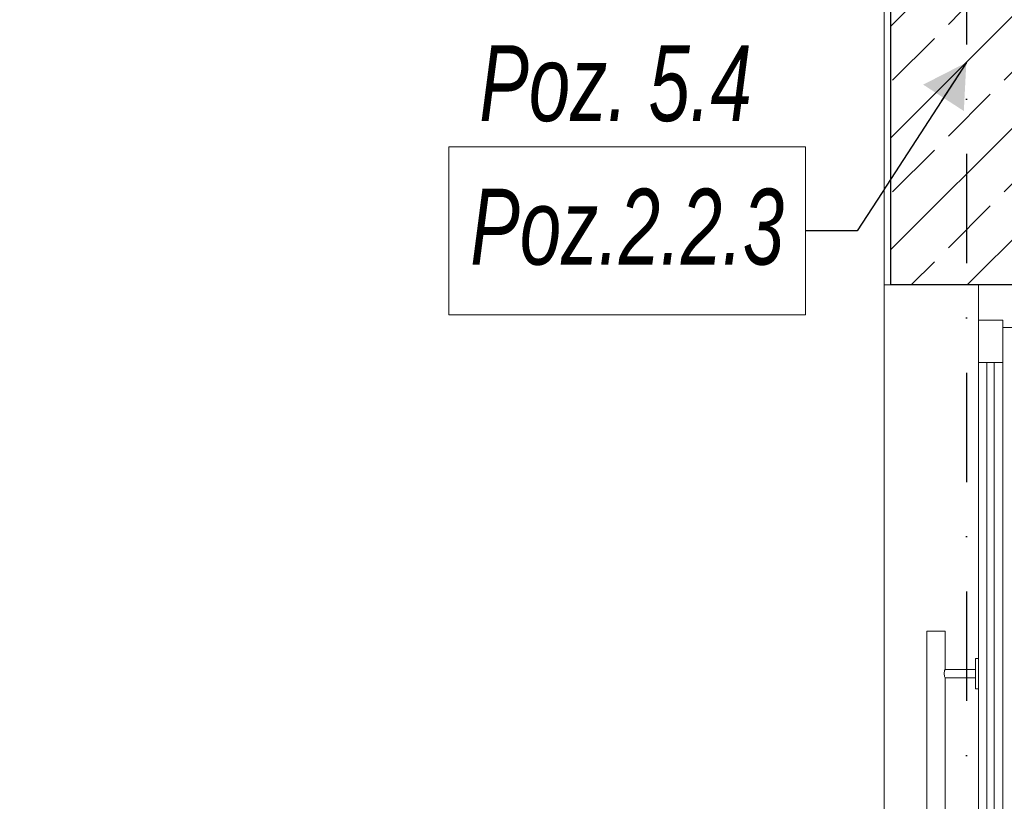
# Model space of a CAD drawing. Header units: millimetres. Extents: x 90539 to 127778, y -34922 to 14506.
# Tile 247 of 256: x 105885 to 107505, y 9890 to 11177. Entities that reach past the tile are written whole.
import ezdxf
from ezdxf.enums import TextEntityAlignment as Align

# ---------------------------------------------------------------- set-up
doc = ezdxf.new("R2010")
doc.units = ezdxf.units.MM
doc.header["$MEASUREMENT"] = 0
doc.linetypes.add('Kropki i Kreski', pattern=[360, 180, -90, 0, -90])
doc.linetypes.add('Wipeout_Contour', pattern=[1000, 0, -1000])
for name, color, linetype, lineweight, true_color in [('Nowe_A-Konstrukcja Opis_Nr_pióra__58', 7, 'Continuous', 13, 0xdf0000), ('Nowe_A-Osi_Nr_pióra__25', 7, 'Continuous', 25, 0x40a5ff), ('Nowe_A-Wymiary-Wewnętrzne_Nr_pióra__45', 7, 'Continuous', 15, 0x40a5ff), ('Nowe_A-Wymiary-Wewnętrzne_Nr_pióra__85', 7, 'Continuous', 13, 0x80c2ff), ('Nowe_A-Wymiary-Zewnętrzne_Nr_pióra__45', 7, 'Continuous', 15, 0x40a5ff), ('Nowe_A-Wymiary-Zewnętrzne_Nr_pióra__85', 7, 'Continuous', 13, 0x80c2ff)]:
    doc.layers.add(name, color=color, linetype=linetype, lineweight=lineweight, true_color=true_color)
for name, color, linetype in [('Nowe_A-Osi', 7, 'Continuous'), ('Nowe_A-Wymiary-Wewnętrzne', 7, 'Continuous'), ('Nowe_A-Wymiary-Zewnętrzne', 7, 'Continuous'), ('Nowe_A-Ściany-Konstrukcyjne', 7, 'Continuous'), ('Nowe_A-Ściany-Wewnętrzne', 7, 'Continuous'), ('Nowe_Drzwi Archicad', 7, 'Continuous')]:
    doc.layers.add(name, color=color, linetype=linetype)
for name, color, linetype, lineweight in [('Nowe_A-Osi_Nr_pióra__6', 5, 'Continuous', 13), ('Nowe_A-Wymiary-Wewnętrzne_Nr_pióra__46', 5, 'Continuous', 15), ('Nowe_A-Wymiary-Zewnętrzne_Nr_pióra__46', 5, 'Continuous', 15), ('Nowe_A-Ściany-Wewnętrzne_Nr_pióra__27', 7, 'Continuous', 25), ('Nowe_A-Ściany-Wewnętrzne_Nr_pióra__47', 7, 'Continuous', 15), ('Nowe_Drzwi Archicad_Nr_pióra__23', 7, 'Continuous', 15), ('Nowe_Drzwi Archicad_Nr_pióra__3', 7, 'Continuous', 13), ('Nowe_Drzwi Archicad_Nr_pióra__43', 7, 'Continuous', 13), ('Nowe_Drzwi Archicad_Nr_pióra__87', 7, 'Continuous', 13)]:
    doc.layers.add(name, color=color, linetype=linetype, lineweight=lineweight)
doc.styles.add('STYL_AUTOMATYCZNY_1', font='arial.ttf')
doc.styles.add('STYL_AUTOMATYCZNY_2', font='arial.ttf')
doc.styles.add('STYL_AUTOMATYCZNY_5', font='arial.ttf', dxfattribs={"width": 0.7})
doc.dimstyles.new('STYL_AUTOMATYCZNY__1', dxfattribs={"dimtxt": 125, "dimasz": 47.5, "dimexe": 0.18, "dimexo": 20, "dimgap": 0, "dimtad": 1, "dimdec": 1, "dimlfac": 0.1, "dimzin": 0, "dimdsep": 46, "dimtxsty": 'STYL_AUTOMATYCZNY_2', "dimblk": 'ARROWHEAD_11', "dimblk1": 'ARROWHEAD_11', "dimblk2": 'ARROWHEAD_11', "dimcen": 0.09, "dimclrd": 256, "dimclre": 256, "dimclrt": 5, "dimadec": 1, "dimazin": 0, "dimtfac": 1, "dimtdec": 4, "dimtmove": 0, "dimatfit": 3, "dimfxl": 0, "dimtolj": 1, "dimtzin": 0, "dimarcsym": 0})
doc.dimstyles.new('STYL_AUTOMATYCZNY__3', dxfattribs={"dimtxt": 0.18, "dimasz": 76, "dimexe": 0.18, "dimexo": 0.0625, "dimgap": 0, "dimtad": 0, "dimtih": 1, "dimtoh": 1, "dimdec": 4, "dimzin": 0, "dimdsep": 46, "dimcen": 0.09, "dimadec": 0, "dimazin": 0, "dimtfac": 1, "dimtdec": 4, "dimtmove": 0, "dimatfit": 3, "dimldrblk": 'ARROWHEAD_16', "dimfxl": 0, "dimtolj": 1, "dimtzin": 0, "dimarcsym": 0})

# ---------------------------------------------------------------- blocks, each defined once
blk = doc.blocks.new('ElemPrzekroju_120')
at = {"color": 254, "linetype": 'Wipeout_Contour', "lineweight": 0, "ltscale": 1062553.945523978}
blk.add_wipeout([(107307.6, 11230), (104207.6, 11230), (104207.6, 9769.7), (105807.6, 9769.7), (105807.6, 9864.7), (105857.6, 9864.7), (105857.6, 8678.9), (105882.6, 8678.9), (105882.6, 8670), (107307.6, 8670)], dxfattribs=at).dxf.layer = 'Nowe_A-Ściany-Konstrukcyjne'
blk = doc.blocks.new('ElemPrzekroju_121')
at = {"color": 254, "linetype": 'Wipeout_Contour', "lineweight": 0, "ltscale": 1833664.231903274}
blk.add_wipeout([(107307.6, 8670), (107462.6, 8670), (107462.6, 9215), (107457.6, 9215), (107457.6, 9233), (107407.6, 9233), (107407.6, 9170), (107377.6, 9170), (107377.6, 10170), (107407.6, 10170), (107407.6, 10107), (107457.6, 10107), (107457.6, 10125), (107462.6, 10125), (107462.6, 10682), (107462.6, 10740), (107307.6, 10740)], dxfattribs=at).dxf.layer = 'Nowe_A-Ściany-Wewnętrzne'
at = {"layer": 'Nowe_A-Ściany-Wewnętrzne', "linetype": 'Continuous', "lineweight": 0, "true_color": 0x000000}
h = blk.add_hatch(dxfattribs=at)
h.set_pattern_fill('Tynk', color=18, style=0, pattern_type=2)
h.set_pattern_definition([(0, (0, 0), (0, 86.60254), [0, -50]), (0, (25, 43.3), (0, 86.60254), [0, -50])])
h.paths.add_polyline_path([(107317.6, 11240), (107307.6, 11240), (107307.6, 10740), (107317.6, 10740), (107317.6, 11190)])
h = blk.add_hatch(dxfattribs=at)
h.set_pattern_fill('Beton_zbrojony', color=18, style=0, pattern_type=2)
h.set_pattern_definition([(45, (0, 0), (-91.92388, 91.92388), []), (45, (-45.96, 45.96), (-91.92388, 91.92388), [97.5, -32.5])])
h.paths.add_polyline_path([(107567.6, 11190), (107317.6, 11190), (107317.6, 10740), (107567.6, 10740)])
at = {"layer": 'Nowe_A-Ściany-Wewnętrzne_Nr_pióra__27', "color": 7, "linetype": 'Continuous', "lineweight": 25, "flags": 128}
for points in [[(107317.6, 11240), (107317.6, 11190), (107317.6, 10740)], [(107567.6, 10740), (107462.6, 10740), (107317.6, 10740)]]:
    blk.add_lwpolyline(points, dxfattribs=at)
at = {"layer": 'Nowe_A-Ściany-Wewnętrzne_Nr_pióra__47', "color": 7, "linetype": 'Continuous', "lineweight": 15}
for p in [(107307.6, 11230), (107317.6, 10740)]:
    blk.add_line(p, (107307.6, 10740), dxfattribs=at)
at = {"color": 254, "linetype": 'Wipeout_Contour', "lineweight": 0, "ltscale": 863049.568633}
blk.add_wipeout([(107407.6, 10093), (107407.6, 9247), (107457.6, 9247), (107457.6, 9265), (107462.6, 9265), (107462.6, 10075), (107457.6, 10075), (107457.6, 10093)], dxfattribs=at).dxf.layer = 'Nowe_A-Ściany-Wewnętrzne'
blk = doc.blocks.new('ElemPrzekroju_122')
at = {"layer": 'Nowe_Drzwi Archicad_Nr_pióra__23', "color": 7, "linetype": 'Continuous', "lineweight": 15}
for p in [(107462.6, 10740), (107502.6, 10682)]:
    blk.add_line(p, (107462.6, 10682), dxfattribs=at)
at = {"layer": 'Nowe_Drzwi Archicad_Nr_pióra__87', "color": 7, "linetype": 'Continuous', "lineweight": 13}
blk.add_line((107307.6, 8670), (107307.6, 10740), dxfattribs=at)
at = {"color": 254, "linetype": 'Wipeout_Contour', "lineweight": 0, "ltscale": 2051288.585985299}
blk.add_wipeout([(107502.6, 9597), (107512.6, 9597), (107512.6, 9543), (107502.6, 9543), (107502.6, 8670), (107577.6, 8670), (107577.6, 10670), (107502.6, 10670), (107502.6, 9697), (107512.6, 9697), (107512.6, 9680), (107557.6, 9680), (107564.7, 9677.1), (107567.6, 9670), (107564.7, 9662.9), (107557.6, 9660), (107512.6, 9660), (107512.6, 9643), (107502.6, 9643)], dxfattribs=at).dxf.layer = 'Nowe_Drzwi Archicad'
at = {"color": 254, "linetype": 'Wipeout_Contour', "lineweight": 0, "ltscale": 431731.468584}
blk.add_wipeout([(107462.6, 10082.3), (107462.6, 10100), (107457.6, 10100), (107457.6, 10082.3)], dxfattribs=at).dxf.layer = 'Nowe_Drzwi Archicad'
at = {"layer": 'Nowe_Drzwi Archicad_Nr_pióra__23', "color": 7, "linetype": 'Continuous', "lineweight": 15}
for p in [(107502.6, 10682), (107577.6, 10670)]:
    blk.add_line(p, (107502.6, 10670), dxfattribs=at)
at = {"color": 254, "linetype": 'Wipeout_Contour', "lineweight": 0, "ltscale": 431738.085404}
blk.add_wipeout([(107462.6, 10100), (107462.6, 10117.7), (107457.6, 10117.7), (107457.6, 10100)], dxfattribs=at).dxf.layer = 'Nowe_Drzwi Archicad'
at = {"color": 254, "linetype": 'Wipeout_Contour', "lineweight": 0, "ltscale": 431726.795535}
blk.add_wipeout([(107457.6, 10082.3), (107457.6, 10075), (107462.6, 10075), (107462.6, 10082.3)], dxfattribs=at).dxf.layer = 'Nowe_Drzwi Archicad'
at = {"color": 254, "linetype": 'Wipeout_Contour', "lineweight": 0, "ltscale": 431742.769952}
blk.add_wipeout([(107457.6, 10125), (107457.6, 10117.7), (107462.6, 10117.7), (107462.6, 10125)], dxfattribs=at).dxf.layer = 'Nowe_Drzwi Archicad'
at = {"color": 254, "linetype": 'Wipeout_Contour', "lineweight": 0, "ltscale": 431626.64169}
blk.add_wipeout([(107406.8, 10104.9), (107457.6, 10104.9), (107457.6, 10107), (107407.6, 10107)], dxfattribs=at).dxf.layer = 'Nowe_Drzwi Archicad'
at = {"color": 254, "linetype": 'Wipeout_Contour', "lineweight": 0, "ltscale": 431623.604216}
blk.add_wipeout([(107406.8, 10104.9), (107405.9, 10100), (107457.6, 10100), (107457.6, 10104.9)], dxfattribs=at).dxf.layer = 'Nowe_Drzwi Archicad'
at = {"color": 254, "linetype": 'Wipeout_Contour', "lineweight": 0, "ltscale": 431621.751028}
blk.add_wipeout([(107405.9, 10100), (107406.8, 10095.1), (107457.6, 10095.1), (107457.6, 10100)], dxfattribs=at).dxf.layer = 'Nowe_Drzwi Archicad'
at = {"color": 254, "linetype": 'Wipeout_Contour', "lineweight": 0, "ltscale": 431622.167711}
blk.add_wipeout([(107457.6, 10095.1), (107406.8, 10095.1), (107407.6, 10093), (107457.6, 10093)], dxfattribs=at).dxf.layer = 'Nowe_Drzwi Archicad'
at = {"color": 254, "linetype": 'Wipeout_Contour', "lineweight": 0, "ltscale": 431685.114094}
blk.add_wipeout([(107462.6, 10612), (107462.6, 8740), (107502.6, 8740), (107502.6, 10612)], dxfattribs=at).dxf.layer = 'Nowe_Drzwi Archicad'
at = {"color": 254, "linetype": 'Wipeout_Contour', "lineweight": 0, "ltscale": 431334.034583}
blk.add_wipeout([(107403.2, 10170), (107392.6, 10170), (107392.6, 9170), (107403.2, 9170)], dxfattribs=at).dxf.layer = 'Nowe_Drzwi Archicad'
at = {"layer": 'Nowe_Drzwi Archicad_Nr_pióra__3', "color": 7, "linetype": 'Continuous', "lineweight": 13}
for p, q in [((107462.5, 10682), (107462.5, 10611)), ((107462.6, 10682), (107462.6, 10612)), ((107502.6, 10670), (107502.6, 10612)), ((107502.7, 10659), (107502.7, 9816.9)), ((107462.6, 10612), (107462.6, 8740)), ((107502.6, 10612), (107462.6, 10612)), ((107502.6, 10612), (107502.6, 8740)), ((107462.5, 10566.7), (107462.5, 10495.8)), ((107462.5, 10451.4), (107462.5, 10380.5)), ((107462.5, 10336.1), (107462.5, 10265.2)), ((107462.5, 10220.8), (107462.5, 10149.9)), ((107457.6, 10117.7), (107457.6, 10125)), ((107462.6, 10125), (107457.6, 10125)), ((107457.6, 10100), (107457.6, 10117.7)), ((107457.6, 10082.3), (107457.6, 10100)), ((107457.6, 10075), (107457.6, 10082.3)), ((107462.6, 10075), (107457.6, 10075)), ((107462.5, 10075), (107462.5, 10034.6)), ((107462.5, 9990.2), (107462.5, 9919.3))]:
    blk.add_line(p, q, dxfattribs=at)
at = {"layer": 'Nowe_Drzwi Archicad_Nr_pióra__43', "color": 7, "linetype": 'Continuous', "lineweight": 13}
for p, q in [((107476.6, 10612), (107476.6, 8740)), ((107488.6, 8740), (107488.6, 10612))]:
    blk.add_line(p, q, dxfattribs=at)
at = {"color": 254, "linetype": 'Wipeout_Contour', "lineweight": 0, "ltscale": 431291.779574}
blk.add_wipeout([(107392.6, 10170), (107382, 10170), (107382, 9170), (107392.6, 9170)], dxfattribs=at).dxf.layer = 'Nowe_Drzwi Archicad'
at = {"color": 254, "linetype": 'Wipeout_Contour', "lineweight": 0, "ltscale": 1509782.370725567}
blk.add_wipeout([(107407.6, 10170), (107403.2, 10170), (107403.2, 9170), (107407.6, 9170), (107407.6, 9233), (107406.8, 9235.1), (107405.9, 9240), (107406.8, 9244.9), (107407.6, 9247), (107407.6, 10093), (107406.8, 10095.1), (107405.9, 10100), (107406.8, 10104.9), (107407.6, 10107)], dxfattribs=at).dxf.layer = 'Nowe_Drzwi Archicad'
at = {"layer": 'Nowe_Drzwi Archicad_Nr_pióra__3', "color": 7, "linetype": 'Continuous', "lineweight": 13}
for p, q in [((107403.2, 10170), (107392.6, 10170)), ((107407.6, 10170), (107403.2, 10170)), ((107407.6, 10170), (107407.6, 10107)), ((107406.8, 10104.9), (107405.9, 10100)), ((107405.9, 10100), (107406.8, 10095.1)), ((107407.6, 10107), (107406.8, 10104.9)), ((107407.6, 10107), (107457.6, 10107)), ((107406.8, 10095.1), (107407.6, 10093)), ((107407.6, 10093), (107407.6, 9247)), ((107407.6, 10093), (107457.6, 10093))]:
    blk.add_line(p, q, dxfattribs=at)
at = {"color": 254, "linetype": 'Wipeout_Contour', "lineweight": 0, "ltscale": 431261.900801}
blk.add_wipeout([(107377.6, 10170), (107377.6, 9170), (107382, 9170), (107382, 10170)], dxfattribs=at).dxf.layer = 'Nowe_Drzwi Archicad'
at = {"layer": 'Nowe_Drzwi Archicad_Nr_pióra__3', "color": 7, "linetype": 'Continuous', "lineweight": 13}
for p, q in [((107382, 10170), (107377.6, 10170)), ((107377.6, 10170), (107377.6, 9170)), ((107392.6, 10170), (107382, 10170))]:
    blk.add_line(p, q, dxfattribs=at)
blk = doc.blocks.new('Standardowy znacznik osi[2]', base_point=(107442.6, 13756))
at = {"layer": 'Nowe_A-Osi_Nr_pióra__25', "color": 161, "linetype": 'Kropki i Kreski', "lineweight": 25, "true_color": 0x40a5ff}
blk.add_line((107442.6, 12756), (107442.6, -1000), dxfattribs=at)
at = {"layer": 'Nowe_A-Osi_Nr_pióra__6', "color": 5, "lineweight": 13, "style": 'STYL_AUTOMATYCZNY_1'}
for tag, p in [('AC_MarkerText_1_0', (107442.6, 14331)), ('AC_MarkerText_1_1', (107442.6, -2175))]:
    blk.add_attdef(tag, text='', height=400, rotation=360, dxfattribs=at).set_placement(p, align=Align.TOP_CENTER)
blk = doc.blocks.new('*D710')
at = {"layer": 'Nowe_A-Wymiary-Wewnętrzne_Nr_pióra__45', "linetype": 'Continuous', "lineweight": 15, "true_color": 0x40a5ff}
for points in [[(108300.4, 10720), (108301.4, 10715.2), (108304.1, 10711.2), (108308.1, 10708.5), (108312.9, 10707.5), (108317.7, 10708.5), (108321.8, 10711.2), (108324.5, 10715.2), (108325.4, 10720), (108324.5, 10724.8), (108321.8, 10728.8), (108317.7, 10731.5), (108312.9, 10732.5), (108308.1, 10731.5), (108304.1, 10728.8), (108301.4, 10724.8)], [(108300.4, 8670), (108301.4, 8665.2), (108304.1, 8661.2), (108308.1, 8658.5), (108312.9, 8657.5), (108317.7, 8658.5), (108321.8, 8661.2), (108324.5, 8665.2), (108325.4, 8670), (108324.5, 8674.8), (108321.8, 8678.8), (108317.7, 8681.5), (108312.9, 8682.5), (108308.1, 8681.5), (108304.1, 8678.8), (108301.4, 8674.8)]]:
    blk.add_hatch(color=161, dxfattribs=at).paths.add_polyline_path(points)
at = {"layer": 'Nowe_A-Wymiary-Wewnętrzne_Nr_pióra__45', "color": 161, "linetype": 'Continuous', "lineweight": 15, "true_color": 0x40a5ff}
for centre in [(108312.9, 10720), (108312.9, 8670)]:
    blk.add_circle(centre, 12.5, dxfattribs=at)
at = {"layer": 'Nowe_A-Wymiary-Wewnętrzne_Nr_pióra__85', "color": 151, "linetype": 'Continuous', "lineweight": 13, "true_color": 0x80c2ff}
for p, q in [((108300.4, 10720), (108266.1, 10720)), ((108359.8, 10720), (108325.4, 10720)), ((108312.9, 8682.5), (108312.9, 10707.5)), ((108300.4, 8670), (108266.1, 8670)), ((108359.8, 8670), (108325.4, 8670))]:
    blk.add_line(p, q, dxfattribs=at)
at = {"layer": 'Nowe_A-Wymiary-Wewnętrzne_Nr_pióra__46', "color": 5, "lineweight": 15, "char_height": 125, "attachment_point": 7, "rotation": 90, "style": 'STYL_AUTOMATYCZNY_2'}
for s, insert in [('\\A1;{\\pql;\\fArial|b0|i0|c238|p0;\\W1.000000;205,0}', (108287.9, 9647.3)), ('\\A1;{\\pql;\\fArial|b0|i0|c238|p0;\\W1.000000;35,0}', (108287.9, 8682.5))]:
    blk.add_mtext(s, dxfattribs=dict(at, insert=insert))
blk = doc.blocks.new('ARROWHEAD_11')
at = {"color": 0, "linetype": 'Continuous', "lineweight": 0}
blk.add_line((0, 0), (-1, 0), dxfattribs=at)
at = {"color": 0, "linetype": 'Continuous', "lineweight": 0, "const_width": 0.25, "flags": 128}
blk.add_lwpolyline([(-0.125, 0, 1), (0.125, 0, 1)], format="xyb", close=True, dxfattribs=at)
blk = doc.blocks.new('*D711')
at = {"layer": 'Nowe_A-Wymiary-Wewnętrzne_Nr_pióra__45', "linetype": 'Continuous', "lineweight": 15, "true_color": 0x40a5ff}
for points in [[(108300.4, 11230), (108301.4, 11225.2), (108304.1, 11221.2), (108308.1, 11218.5), (108312.9, 11217.5), (108317.7, 11218.5), (108321.8, 11221.2), (108324.5, 11225.2), (108325.4, 11230), (108324.5, 11234.8), (108321.8, 11238.8), (108317.7, 11241.5), (108312.9, 11242.5), (108308.1, 11241.5), (108304.1, 11238.8), (108301.4, 11234.8)], [(108300.4, 10720), (108301.4, 10715.2), (108304.1, 10711.2), (108308.1, 10708.5), (108312.9, 10707.5), (108317.7, 10708.5), (108321.8, 10711.2), (108324.5, 10715.2), (108325.4, 10720), (108324.5, 10724.8), (108321.8, 10728.8), (108317.7, 10731.5), (108312.9, 10732.5), (108308.1, 10731.5), (108304.1, 10728.8), (108301.4, 10724.8)]]:
    blk.add_hatch(color=161, dxfattribs=at).paths.add_polyline_path(points)
at = {"layer": 'Nowe_A-Wymiary-Wewnętrzne_Nr_pióra__45', "color": 161, "linetype": 'Continuous', "lineweight": 15, "true_color": 0x40a5ff}
for centre in [(108312.9, 11230), (108312.9, 10720)]:
    blk.add_circle(centre, 12.5, dxfattribs=at)
at = {"layer": 'Nowe_A-Wymiary-Wewnętrzne_Nr_pióra__85', "color": 151, "linetype": 'Continuous', "lineweight": 13, "true_color": 0x80c2ff}
for p, q in [((108300.4, 11230), (108266.1, 11230)), ((108359.8, 11230), (108325.4, 11230)), ((108312.9, 10732.5), (108312.9, 11217.5)), ((108300.4, 10720), (108266.1, 10720)), ((108359.8, 10720), (108325.4, 10720))]:
    blk.add_line(p, q, dxfattribs=at)
at = {"layer": 'Nowe_A-Wymiary-Wewnętrzne_Nr_pióra__46', "color": 5, "lineweight": 15, "char_height": 125, "attachment_point": 7, "rotation": 90, "style": 'STYL_AUTOMATYCZNY_2'}
for s, insert in [('\\A1;{\\pql;\\fArial|b0|i0|c238|p0;\\W1.000000;21,0}', (108144.2, 11168.2)), ('\\A1;{\\pql;\\fArial|b0|i0|c238|p0;\\W1.000000;51,0}', (108287.9, 10808.2))]:
    blk.add_mtext(s, dxfattribs=dict(at, insert=insert))
blk = doc.blocks.new('*D728')
at = {"layer": 'Nowe_A-Wymiary-Wewnętrzne_Nr_pióra__45', "linetype": 'Continuous', "lineweight": 15, "true_color": 0x40a5ff}
for points in [[(116511.2, 11230), (116512.1, 11225.2), (116514.8, 11221.2), (116518.9, 11218.5), (116523.7, 11217.5), (116528.4, 11218.5), (116532.5, 11221.2), (116535.2, 11225.2), (116536.2, 11230), (116535.2, 11234.8), (116532.5, 11238.8), (116528.4, 11241.5), (116523.7, 11242.5), (116518.9, 11241.5), (116514.8, 11238.8), (116512.1, 11234.8)], [(116511.2, 10870), (116512.1, 10865.2), (116514.8, 10861.2), (116518.9, 10858.5), (116523.7, 10857.5), (116528.4, 10858.5), (116532.5, 10861.2), (116535.2, 10865.2), (116536.2, 10870), (116535.2, 10874.8), (116532.5, 10878.8), (116528.4, 10881.5), (116523.7, 10882.5), (116518.9, 10881.5), (116514.8, 10878.8), (116512.1, 10874.8)]]:
    blk.add_hatch(color=161, dxfattribs=at).paths.add_polyline_path(points)
at = {"layer": 'Nowe_A-Wymiary-Wewnętrzne_Nr_pióra__45', "color": 161, "linetype": 'Continuous', "lineweight": 15, "true_color": 0x40a5ff}
for centre in [(116523.7, 11230), (116523.7, 10870)]:
    blk.add_circle(centre, 12.5, dxfattribs=at)
at = {"layer": 'Nowe_A-Wymiary-Wewnętrzne_Nr_pióra__85', "color": 151, "linetype": 'Continuous', "lineweight": 13, "true_color": 0x80c2ff}
for p, q in [((116511.2, 11230), (116476.8, 11230)), ((116570.5, 11230), (116536.2, 11230)), ((116523.7, 10882.5), (116523.7, 11217.5)), ((116511.2, 10870), (116476.8, 10870)), ((116570.5, 10870), (116536.2, 10870))]:
    blk.add_line(p, q, dxfattribs=at)
at = {"layer": 'Nowe_A-Wymiary-Wewnętrzne_Nr_pióra__46', "color": 5, "lineweight": 15, "char_height": 125, "attachment_point": 7, "rotation": 90, "style": 'STYL_AUTOMATYCZNY_2'}
for s, insert in [('\\A1;{\\pql;\\fArial|b0|i0|c238|p0;\\W1.000000;21,0}', (116354.9, 11168.2)), ('\\A1;{\\pql;\\fArial|b0|i0|c238|p0;\\W1.000000;36,0}', (116498.7, 10883.2))]:
    blk.add_mtext(s, dxfattribs=dict(at, insert=insert))
blk = doc.blocks.new('*D748')
at = {"layer": 'Nowe_A-Wymiary-Zewnętrzne_Nr_pióra__45', "linetype": 'Continuous', "lineweight": 15, "true_color": 0x40a5ff}
for points in [[(119375.1, 12845), (119376.1, 12840.2), (119378.8, 12836.2), (119382.8, 12833.5), (119387.6, 12832.5), (119392.4, 12833.5), (119396.5, 12836.2), (119399.2, 12840.2), (119400.1, 12845), (119399.2, 12849.8), (119396.5, 12853.8), (119392.4, 12856.5), (119387.6, 12857.5), (119382.8, 12856.5), (119378.8, 12853.8), (119376.1, 12849.8)], [(119375.1, -450), (119376.1, -454.8), (119378.8, -458.8), (119382.8, -461.5), (119387.6, -462.5), (119392.4, -461.5), (119396.5, -458.8), (119399.2, -454.8), (119400.1, -450), (119399.2, -445.2), (119396.5, -441.2), (119392.4, -438.5), (119387.6, -437.5), (119382.8, -438.5), (119378.8, -441.2), (119376.1, -445.2)]]:
    blk.add_hatch(color=161, dxfattribs=at).paths.add_polyline_path(points)
at = {"layer": 'Nowe_A-Wymiary-Zewnętrzne_Nr_pióra__45', "color": 161, "linetype": 'Continuous', "lineweight": 15, "true_color": 0x40a5ff}
for centre in [(119387.6, 12845), (119387.6, -450)]:
    blk.add_circle(centre, 12.5, dxfattribs=at)
at = {"layer": 'Nowe_A-Wymiary-Zewnętrzne_Nr_pióra__85', "color": 151, "linetype": 'Continuous', "lineweight": 13, "true_color": 0x80c2ff}
for p, q in [((119387.6, 12857.5), (119387.6, 12870)), ((119375.1, 12845), (119340.8, 12845)), ((119434.5, 12845), (119400.1, 12845)), ((119387.6, -437.5), (119387.6, 12832.5)), ((119375.1, -450), (119340.8, -450)), ((119434.5, -450), (119400.1, -450)), ((119387.6, -475), (119387.6, -462.5))]:
    blk.add_line(p, q, dxfattribs=at)
at = {"layer": 'Nowe_A-Wymiary-Zewnętrzne_Nr_pióra__46', "color": 5, "lineweight": 15, "insert": (119362.6, 5911.5), "char_height": 125, "attachment_point": 7, "rotation": 90, "style": 'STYL_AUTOMATYCZNY_2'}
blk.add_mtext('\\A1;{\\pql;\\fArial|b0|i0|c238|p0;\\W1.000000;1\xa0329,5}', dxfattribs=at)
blk = doc.blocks.new('ARROWHEAD_16')
at = {"linetype": 'Continuous', "lineweight": 0}
blk.add_hatch(color=0, dxfattribs=at).paths.add_polyline_path([(-0.9093, 0.525), (0, 0), (-0.9093, -0.525)])
at = {"color": 0, "linetype": 'Continuous', "lineweight": 0}
blk.add_line((0, 0), (-1, 0), dxfattribs=at)

msp = doc.modelspace()

# ---------------------------------------------------------------- block references
at = {"layer": 'Nowe_A-Ściany-Konstrukcyjne', "lineweight": 0}
msp.add_blockref('ElemPrzekroju_120', (0, 0), dxfattribs=at)

# ---------------------------------------------------------------- next in the draw order: linework, layer by layer
at = {"layer": 'Nowe_A-Konstrukcja Opis_Nr_pióra__58', "color": 12, "linetype": 'Continuous', "lineweight": 13, "true_color": 0xdf0000, "flags": 128}
msp.add_lwpolyline([(106590.93, 10967.06), (107177.95, 10967.05), (107177.95, 10690.63), (106590.93, 10690.63)], close=True, dxfattribs=at)

# ---------------------------------------------------------------- next in the draw order: block references
at = {"layer": 'Nowe_A-Ściany-Wewnętrzne', "lineweight": 0}
msp.add_blockref('ElemPrzekroju_121', (0, 0), dxfattribs=at)

# ---------------------------------------------------------------- next in the draw order: texts
at = {"layer": 'Nowe_A-Konstrukcja Opis_Nr_pióra__58', "color": 12, "linetype": 'Continuous', "lineweight": 13, "true_color": 0xdf0000, "insert": (106641.1, 11007.82), "char_height": 125, "attachment_point": 7, "style": 'STYL_AUTOMATYCZNY_5'}
msp.add_mtext('\\A1;{\\pql;\\fArial|b0|i1|c238|p0;\\W0.700000;Poz. \\fArial|b0|i1|c238|p0;\\W0.700000;5.4}', dxfattribs=at)
at = {"layer": 'Nowe_A-Konstrukcja Opis_Nr_pióra__58', "color": 12, "linetype": 'Continuous', "lineweight": 13, "true_color": 0xdf0000, "insert": (106884.44, 10834.94), "char_height": 125, "attachment_point": 5, "rotation": 359.99994, "style": 'STYL_AUTOMATYCZNY_5'}
msp.add_mtext('\\A1;{\\pqc;\\fArial|b0|i1|c238|p0;\\W0.700000;Poz.\\fArial|b0|i1|c238|p0;\\W0.700000;2\\fArial|b0|i1|c238|p0;\\W0.700000;.\\fArial|b0|i1|c238|p0;\\W0.700000;2\\fArial|b0|i1|c238|p0;\\W0.700000;.3}', dxfattribs=at)

# ---------------------------------------------------------------- next in the draw order: block references
at = {"layer": 'Nowe_Drzwi Archicad', "lineweight": 0}
msp.add_blockref('ElemPrzekroju_122', (0, 0), dxfattribs=at)

# ---------------------------------------------------------------- next in the draw order: dimensions: what is measured, and where the dimension line sits
at = {"layer": 'Nowe_A-Wymiary-Wewnętrzne', "color": 151, "linetype": 'Continuous', "lineweight": 13, "true_color": 0x80c2ff}
dim = msp.add_linear_dim(base=(116523.66, 11230), p1=(116907.6, 10870), p2=(99177.6, 11230), angle=90, dimstyle='STYL_AUTOMATYCZNY__1', dxfattribs=at)
dim.commit()
dim.dimension.update_dxf_attribs({"geometry": '*D728', "text_midpoint": (116436.16, 11045), "dimtype": 160, "text_rotation": 90})

# ---------------------------------------------------------------- next in the draw order: leaders
at = {"layer": 'Nowe_A-Konstrukcja Opis_Nr_pióra__58', "color": 12, "linetype": 'Continuous', "lineweight": 13, "true_color": 0xdf0000, "annotation_type": 0, "has_hookline": 1, "hookline_direction": 1, "text_width": 512.22, "horizontal_direction": (1, -1e-06, 0)}
msp.add_leader([(107442.6, 11105.98), (107262.93, 10828.84), (107177.95, 10828.84)], dimstyle='STYL_AUTOMATYCZNY__3', dxfattribs=at)

# ---------------------------------------------------------------- next in the draw order: block references
at = {"layer": 'Nowe_A-Osi', "color": 8, "linetype": 'Continuous', "lineweight": 13}
msp.add_blockref('Standardowy znacznik osi[2]', (107442.6, 13756.05), dxfattribs=at)

# ---------------------------------------------------------------- next in the draw order: dimensions: what is measured, and where the dimension line sits
at = {"layer": 'Nowe_A-Wymiary-Wewnętrzne', "color": 151, "linetype": 'Continuous', "lineweight": 13, "true_color": 0x80c2ff}
for base, p1, p2, picture, middle in [((108312.93, 11230), (107577.6, 10720), (99177.6, 11230), '*D711', (108225.43, 10970)), ((108312.93, 10720), (99177.6, 8670), (107577.6, 10720), '*D710', (108225.43, 9856.72))]:
    dim = msp.add_linear_dim(base=base, p1=p1, p2=p2, angle=90, dimstyle='STYL_AUTOMATYCZNY__1', dxfattribs=at)
    dim.commit()
    dim.dimension.update_dxf_attribs({"geometry": picture, "text_midpoint": middle, "dimtype": 160, "text_rotation": 90})
at = {"layer": 'Nowe_A-Wymiary-Zewnętrzne', "color": 151, "linetype": 'Continuous', "lineweight": 13, "true_color": 0x80c2ff}
dim = msp.add_linear_dim(base=(119387.63, 12845), p1=(95120.09, -450), p2=(98654.74, 12845), angle=90, dimstyle='STYL_AUTOMATYCZNY__1', dxfattribs=at)
dim.commit()
dim.dimension.update_dxf_attribs({"geometry": '*D748', "text_midpoint": (119300.13, 6192.64), "dimtype": 160, "text_rotation": 90})

doc.saveas('drawing.dxf')
